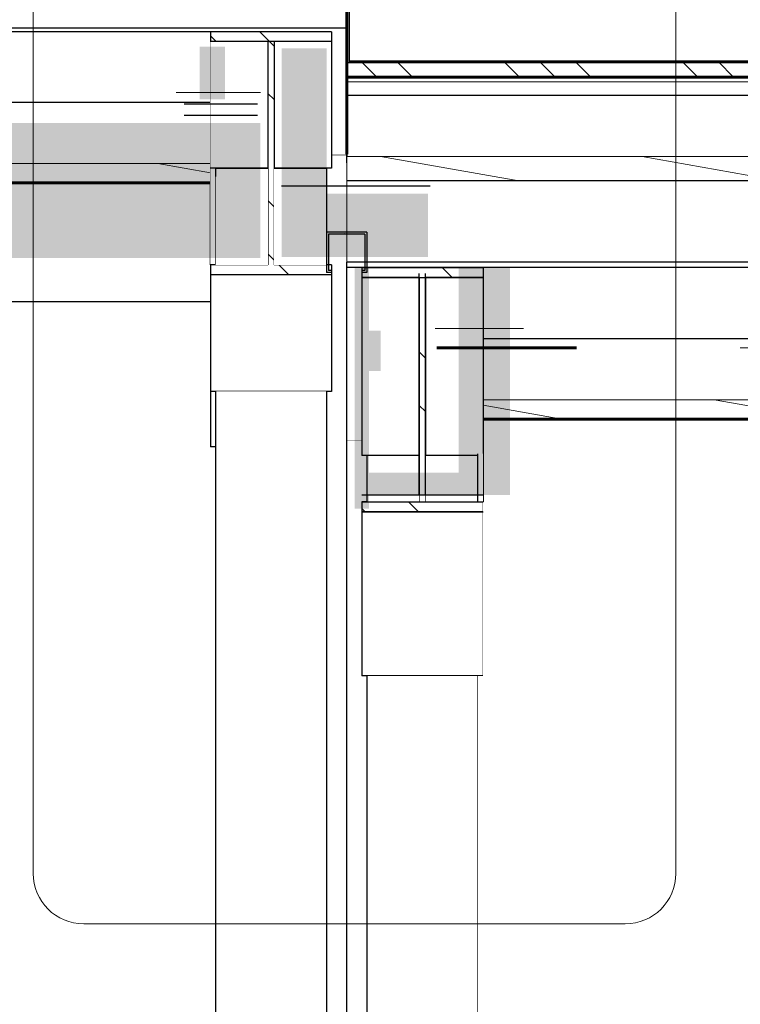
# Model space of a CAD drawing. Header units: millimetres. Extents: x -543656 to -529918, y -2500 to 6290.
# Tile 37 of 58: x -537918 to -537204, y 4336 to 5311. Entities that reach past the tile are written whole.
import ezdxf

# ---------------------------------------------------------------- set-up
doc = ezdxf.new("R2010")
doc.units = ezdxf.units.MM
doc.header["$MEASUREMENT"] = 0
doc.linetypes.add('Wipeout_Contour', pattern=[1000, 0, -1000])
for name, color, linetype in [('0 - SCHÉMA.R', 7, 'Continuous'), ('2 - KÓTA NS.2D', 7, 'Continuous'), ('2 - ČÁRA HLAVNÍ.2D', 7, 'Continuous'), ('3 - SVĚTLA.3D', 7, 'Continuous'), ('4 - OBKLADY VNĚJŠÍ.3D', 7, 'Continuous'), ('4 - PRVKY KLEMPÍŘSKÉ.3D', 7, 'Continuous'), ('4 - PRVKY ZÁMEČNICKÉ.3D', 7, 'Continuous'), ('4 - STŘEŠNÍ KRYTINA.3D', 7, 'Continuous'), ('Konstrukce – Dělicí čáry vrstev', 7, 'Continuous'), ('Výplně - Povrchové', 7, 'Continuous'), ('Výplně – Řezové', 7, 'Continuous')]:
    doc.layers.add(name, color=color, linetype=linetype)
doc.styles.add('GENEROVANÝ_STYL_1', font='Arial.ttf')
doc.linetypes.add('ČÁRA PAROZÁBRANA', pattern='A,0,[1,B ŘEZ B-B´1.Shx,S=2.380952,R=0,X=0,Y=0.0075],-300,0', length=300)
doc.dimstyles.new('GENEROVANÝ_STYL__1', dxfattribs={"dimtxt": 100, "dimasz": 85.5, "dimexe": 0.18, "dimexo": 450, "dimgap": 0, "dimtad": 1, "dimdec": 0, "dimzin": 0, "dimdsep": 46, "dimtxsty": 'GENEROVANÝ_STYL_1', "dimblk": 'ARROWHEAD_6', "dimblk1": 'ARROWHEAD_6', "dimblk2": 'ARROWHEAD_6', "dimcen": 0.09, "dimclrd": 256, "dimclre": 256, "dimclrt": 256, "dimazin": 0, "dimtfac": 1, "dimtdec": 4, "dimtmove": 0, "dimatfit": 3, "dimfxl": 1, "dimtolj": 1, "dimtzin": 0, "dimarcsym": 0})
pattern_1 = [(170, (-1697940.485, 0), (7.8141678, 44.3163477), [])]
pattern_2 = [(135, (-1697940.48, 0), (79.549513, 79.549513), []), (135, (-1697967, -26.52), (79.549513, 79.549513), [])]

# ---------------------------------------------------------------- blocks, each defined once
blk = doc.blocks.new('Řez_17', base_point=(-1697940.48, 0))
at = {"color": 254, "linetype": 'Wipeout_Contour', "lineweight": 0, "ltscale": 2150481.536050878}
blk.add_wipeout([(-537594.23, 5310.98), (-537594.23, 5285.78), (-537594.22, 5295.06), (-537594.22, 5338.64)], dxfattribs=at).dxf.layer = 'Výplně - Povrchové'
at = {"color": 254, "linetype": 'Wipeout_Contour', "lineweight": 0, "ltscale": 5376452.918694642}
blk.add_wipeout([(-537724.22, 500), (-537594.22, 500), (-537594.22, 5099.08), (-537612.22, 5099.08), (-537612.22, 5068.45), (-537609.22, 5068.45), (-537609.22, 4943.1), (-537614.22, 4943.1), (-537614.22, 502.46), (-537724.22, 502.46)], dxfattribs=at).dxf.layer = 'Výplně - Povrchové'
at = {"color": 254, "linetype": 'Wipeout_Contour', "lineweight": 0, "ltscale": 4301023.69660099}
blk.add_wipeout([(-537609.22, 5164.38), (-537614.22, 5164.38), (-537614.22, 5101.08), (-537594.22, 5101.08), (-537594.22, 5263.57), (-537594.23, 5263.57), (-537594.24, 5177.77), (-537609.22, 5177.77)], dxfattribs=at).dxf.layer = 'Výplně - Povrchové'
at = {"layer": '4 - STŘEŠNÍ KRYTINA.3D', "color": 181, "linetype": 'Continuous', "lineweight": 30, "true_color": 0x9e3eff}
for p, q in [((-537594.24, 5210.43), (-537594.23, 5241.69)), ((-537609.22, 5177.77), (-537594.24, 5177.77))]:
    blk.add_line(p, q, dxfattribs=at)
at = {"color": 254, "linetype": 'Wipeout_Contour', "lineweight": 0, "ltscale": 1612860.878003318}
blk.add_wipeout([(-537594.22, 5263.57), (-537594.22, 5305.33), (-537594.23, 5263.57)], dxfattribs=at).dxf.layer = 'Výplně - Povrchové'
at = {"layer": '4 - STŘEŠNÍ KRYTINA.3D', "color": 181, "linetype": 'Continuous', "lineweight": 30, "true_color": 0x9e3eff}
for p, q in [((-537594.23, 5305.33), (-537594.23, 5310.98)), ((-537594.23, 5305.33), (-537594.23, 5310.98)), ((-537594.22, 5305.33), (-537594.23, 5271.38)), ((-537594.22, 5269.54), (-537594.22, 5305.33)), ((-537594.23, 5277.54), (-537594.23, 5276.8)), ((-537594.23, 5271.38), (-537594.23, 5263.57)), ((-537594.24, 5177.77), (-537594.23, 5263.57))]:
    blk.add_line(p, q, dxfattribs=at)
blk = doc.blocks.new('Řez_18', base_point=(-1697940.48, 0))
at = {"color": 254, "linetype": 'Wipeout_Contour', "lineweight": 0, "ltscale": 2150483.255714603}
blk.add_wipeout([(-537594.23, 5354.25), (-537594.23, 5278.41), (-537594.22, 5338.64), (-537594.22, 5414.48)], dxfattribs=at).dxf.layer = 'Výplně - Povrchové'
at = {"color": 254, "linetype": 'Wipeout_Contour', "lineweight": 0, "ltscale": 5385044.866242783}
blk.add_wipeout([(-539069.25, 5303.47), (-539069.24, 5169.17), (-539069.22, 5169.17), (-539069.22, 5177.97), (-539054.22, 5177.97), (-539054.22, 5299.53), (-537609.22, 5299.53), (-537609.22, 5177.77), (-537594.24, 5177.77), (-537594.24, 5303.28)], dxfattribs=at).dxf.layer = 'Výplně - Povrchové'
at = {"color": 254, "linetype": 'Wipeout_Contour', "lineweight": 0, "ltscale": 2150479.5860872}
blk.add_wipeout([(-537594.24, 5249.86), (-537594.24, 5174.01), (-537594.23, 5254.32), (-537594.23, 5330.16)], dxfattribs=at).dxf.layer = 'Výplně - Povrchové'
at = {"layer": '4 - STŘEŠNÍ KRYTINA.3D', "color": 181, "linetype": 'Continuous', "lineweight": 30, "true_color": 0x9e3eff}
blk.add_line((-537594.24, 5169.5), (-537594.24, 5177.77), dxfattribs=at)
at = {"color": 254, "linetype": 'Wipeout_Contour', "lineweight": 0, "ltscale": 2150482.130855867}
blk.add_wipeout([(-537594.24, 5285.5), (-537594.24, 5268.07), (-537594.23, 5348.37), (-537594.23, 5365.81)], dxfattribs=at).dxf.layer = 'Výplně - Povrchové'
at = {"layer": '4 - STŘEŠNÍ KRYTINA.3D', "color": 181, "linetype": 'Continuous', "lineweight": 30, "true_color": 0x9e3eff}
for p, q in [((-537594.23, 5277.54), (-537594.23, 5310.98)), ((-537594.24, 5303.28), (-537594.24, 5177.77)), ((-537594.23, 5276.8), (-537594.23, 5277.54)), ((-537594.23, 5272.77), (-537594.23, 5276.8))]:
    blk.add_line(p, q, dxfattribs=at)
at = {"layer": '4 - STŘEŠNÍ KRYTINA.3D', "color": 7, "linetype": 'Continuous', "lineweight": 30}
blk.add_line((-539069.25, 5303.47), (-537594.24, 5303.28), dxfattribs=at)
at = {"layer": '4 - STŘEŠNÍ KRYTINA.3D', "color": 7, "linetype": 'Continuous', "lineweight": 0, "flags": 128}
blk.add_lwpolyline([(-537594.23, 5407.68), (-537594.23, 5383.59), (-537594.24, 5303.28)], dxfattribs=at)
blk = doc.blocks.new('Řez_19', base_point=(-1697940.48, 0))
at = {"color": 254, "linetype": 'Wipeout_Contour', "lineweight": 0, "ltscale": 5375977.423840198}
blk.add_wipeout([(-537579.22, 4894.82), (-537594.22, 4894.82), (-537594.22, 500), (-537574.22, 500), (-537574.22, 4661.34), (-537579.22, 4661.34), (-537579.22, 4833.86), (-537574.22, 4833.86), (-537574.22, 4879.79), (-537579.22, 4879.79)], dxfattribs=at).dxf.layer = 'Výplně - Povrchové'
at = {"layer": '4 - STŘEŠNÍ KRYTINA.3D', "color": 181, "linetype": 'Continuous', "lineweight": 30, "true_color": 0x9e3eff}
for p in [(-537579.22, 4894.82), (-537594.22, 530.43)]:
    blk.add_line(p, (-537594.22, 4894.82), dxfattribs=at)
blk = doc.blocks.new('Řez_20', base_point=(-1697940.48, 0))
at = {"layer": 'Výplně – Řezové', "linetype": 'Continuous', "lineweight": 0, "true_color": 0x000000}
h = blk.add_hatch(dxfattribs=at)
h.set_pattern_fill('KOV_HLINÍK', color=18, style=0, pattern_type=2)
h.set_pattern_definition([(135, (-1697940.48, 0), (88.388348, 88.388348), []), (135, (-1697958.16, -17.68), (88.388348, 88.388348), []), (135, (-1697975.84, -35.36), (88.388348, 88.388348), [])])
h.paths.add_polyline_path([(-537594.22, 5254.42), (-536119.22, 5254.42), (-536119.22, 5269.51), (-536121.72, 5269.51), (-536121.72, 5269.54), (-537594.22, 5269.54)])
h = blk.add_hatch(dxfattribs=at)
h.set_pattern_fill('DESKY_CETRIS__OSB____', color=18, style=0, pattern_type=2)
h.set_pattern_definition([(0, (-1697940.485, 0), (0, 15), [])])
h.paths.add_polyline_path([(-537594.22, 5236.29), (-536119.22, 5236.29), (-536119.22, 5254.42), (-537594.22, 5254.42)])
h = blk.add_hatch(dxfattribs=at)
h.set_pattern_fill('DŘEVO___BEDNĚNÍ', color=18, style=0, pattern_type=2)
h.set_pattern_definition(pattern_1)
h.paths.add_polyline_path([(-537594.22, 5175.84), (-537594.22, 5151.66), (-536119.22, 5151.66), (-536119.22, 5175.84)])
at = {"layer": '4 - STŘEŠNÍ KRYTINA.3D', "color": 181, "linetype": 'Continuous', "lineweight": 15, "true_color": 0x9e3eff}
blk.add_line((-537594.22, 5269.54), (-537594.22, 5254.42), dxfattribs=at)
at = {"layer": '4 - STŘEŠNÍ KRYTINA.3D', "color": 181, "linetype": 'Continuous', "lineweight": 60, "true_color": 0x9e3eff}
blk.add_line((-536858.72, 5269.54), (-537594.22, 5269.54), dxfattribs=at)
at = {"layer": '4 - STŘEŠNÍ KRYTINA.3D', "color": 7, "linetype": 'Continuous', "lineweight": 30, "flags": 128}
blk.add_lwpolyline([(-537594.22, 5254.42), (-537594.22, 5236.29), (-537594.22, 5175.84)], dxfattribs=at)
at = {"layer": 'Konstrukce – Dělicí čáry vrstev', "color": 181, "linetype": 'Continuous', "lineweight": 60, "true_color": 0x9e3eff}
blk.add_line((-536119.22, 5254.42), (-537594.22, 5254.42), dxfattribs=at)
at = {"layer": 'Konstrukce – Dělicí čáry vrstev', "color": 7, "linetype": 'Continuous', "lineweight": 30}
for p, q in [((-536119.22, 5236.29), (-537594.22, 5236.29)), ((-536119.22, 5151.66), (-537594.22, 5151.66))]:
    blk.add_line(p, q, dxfattribs=at)
at = {"layer": 'Konstrukce – Dělicí čáry vrstev', "color": 181, "linetype": 'ČÁRA PAROZÁBRANA', "lineweight": 15, "true_color": 0x9e3eff}
blk.add_line((-536119.22, 5175.84), (-537594.22, 5175.84), dxfattribs=at)
at = {"color": 254, "linetype": 'Wipeout_Contour', "lineweight": 0, "ltscale": 3225640.125871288}
blk.add_wipeout([(-537594.22, 5071.06), (-537594.22, 4894.82), (-537579.22, 4894.82), (-537579.22, 5065.79), (-537576.22, 5065.79), (-537576.22, 5071.06)], dxfattribs=at).dxf.layer = 'Výplně - Povrchové'
at = {"layer": '4 - STŘEŠNÍ KRYTINA.3D', "color": 181, "linetype": 'Continuous', "lineweight": 30, "true_color": 0x9e3eff}
blk.add_line((-537594.22, 4894.82), (-537594.22, 5071.06), dxfattribs=at)
at = {"layer": '4 - STŘEŠNÍ KRYTINA.3D', "color": 7, "linetype": 'Continuous', "lineweight": 0, "flags": 128}
blk.add_lwpolyline([(-537594.22, 5175.84), (-537594.22, 5151.66), (-537594.22, 5071.06)], dxfattribs=at)
at = {"color": 254, "linetype": 'Wipeout_Contour', "lineweight": 0, "ltscale": 3219796.690204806}
blk.add_wipeout([(-537574.22, 5071.06), (-537574.22, 5065.79), (-536134.22, 5065.79), (-536134.22, 4894.82), (-536119.22, 4894.82), (-536119.22, 5071.06)], dxfattribs=at).dxf.layer = 'Výplně - Povrchové'
at = {"layer": '4 - STŘEŠNÍ KRYTINA.3D', "color": 7, "linetype": 'Continuous', "lineweight": 30}
blk.add_line((-536119.22, 5071.06), (-537594.22, 5071.06), dxfattribs=at)
blk = doc.blocks.new('Řez_25', base_point=(-1697940.48, 0))
at = {"layer": 'Výplně – Řezové', "linetype": 'Continuous', "lineweight": 0, "true_color": 0x000000}
h = blk.add_hatch(dxfattribs=at)
h.set_pattern_fill('KOV_OCEL', color=18, style=0, pattern_type=2)
h.set_pattern_definition(pattern_2)
h.paths.add_polyline_path([(-537579.22, 5063.08), (-537576.22, 5063.08), (-537576.22, 5065.79), (-537579.22, 5065.79)])
at = {"layer": '4 - PRVKY ZÁMEČNICKÉ.3D', "color": 181, "linetype": 'Continuous', "lineweight": 30, "true_color": 0x9e3eff}
for p, q in [((-537579.22, 5065.79), (-537579.22, 5063.08)), ((-537522.32, 4833.86), (-537579.22, 4833.86)), ((-537459.22, 4833.86), (-537516.12, 4833.86))]:
    blk.add_line(p, q, dxfattribs=at)
at = {"layer": '4 - PRVKY ZÁMEČNICKÉ.3D', "color": 181, "linetype": 'Continuous', "lineweight": 30, "true_color": 0x9e3eff, "flags": 128}
blk.add_lwpolyline([(-537459.22, 5065.79), (-537519.22, 5065.79), (-537579.22, 5065.79)], dxfattribs=at)
at = {"layer": 'Konstrukce – Dělicí čáry vrstev', "color": 181, "linetype": 'Continuous', "lineweight": 30, "true_color": 0x9e3eff}
blk.add_line((-537579.22, 5063.08), (-537579.22, 5061.08), dxfattribs=at)
at = {"color": 254, "linetype": 'Wipeout_Contour', "lineweight": 0, "ltscale": 2150294.924200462}
blk.add_wipeout([(-537579.22, 5055.91), (-537579.22, 4879.79), (-537522.32, 4879.79), (-537522.32, 5055.91)], dxfattribs=at).dxf.layer = 'Výplně - Povrchové'
at = {"color": 254, "linetype": 'Wipeout_Contour', "lineweight": 0, "ltscale": 3225016.122521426}
blk.add_wipeout([(-537516.12, 5055.91), (-537516.12, 4879.79), (-537464.22, 4879.79), (-537464.22, 4881.48), (-537459.22, 4881.48), (-537459.22, 5055.91)], dxfattribs=at).dxf.layer = 'Výplně - Povrchové'
at = {"color": 254, "linetype": 'Wipeout_Contour', "lineweight": 0, "ltscale": 2150160.58932434}
blk.add_wipeout([(-537579.22, 4823.98), (-537579.22, 4661.34), (-537459.22, 4661.34), (-537459.22, 4823.98)], dxfattribs=at).dxf.layer = 'Výplně - Povrchové'
at = {"layer": 'Výplně – Řezové', "linetype": 'Continuous', "lineweight": 0, "true_color": 0x000000}
h = blk.add_hatch(dxfattribs=at)
h.set_pattern_fill('KOV_OCEL', color=18, style=0, pattern_type=2)
h.set_pattern_definition(pattern_2)
h.paths.add_polyline_path([(-537579.22, 5061.08), (-537579.22, 5055.91), (-537522.32, 5055.91), (-537522.32, 4833.86), (-537579.22, 4833.86), (-537579.22, 4823.98), (-537459.22, 4823.98), (-537459.22, 4833.86), (-537516.12, 4833.86), (-537516.12, 5055.91), (-537459.22, 5055.91), (-537459.22, 5065.79), (-537519.22, 5065.79), (-537574.22, 5065.79), (-537574.22, 5061.08)])
at = {"layer": '4 - PRVKY ZÁMEČNICKÉ.3D', "color": 181, "linetype": 'Continuous', "lineweight": 30, "true_color": 0x9e3eff}
for p, q in [((-537579.22, 5061.08), (-537579.22, 5055.91)), ((-537579.22, 5055.91), (-537579.22, 4879.79)), ((-537522.32, 5055.91), (-537579.22, 5055.91)), ((-537522.32, 5055.91), (-537522.32, 4833.86)), ((-537516.12, 5055.91), (-537516.12, 4833.86)), ((-537459.22, 5055.91), (-537516.12, 5055.91)), ((-537574.22, 4879.79), (-537579.22, 4879.79)), ((-537522.32, 4879.79), (-537574.22, 4879.79)), ((-537464.22, 4879.79), (-537516.12, 4879.79)), ((-537579.22, 4833.86), (-537579.22, 4823.98)), ((-537459.22, 4833.86), (-537459.22, 4823.98)), ((-537579.22, 4823.98), (-537579.22, 4661.34)), ((-537459.22, 4823.98), (-537579.22, 4823.98)), ((-537459.22, 4823.98), (-537459.22, 4661.34)), ((-537574.22, 4661.34), (-537579.22, 4661.34)), ((-537464.22, 4661.34), (-537574.22, 4661.34)), ((-537459.22, 4661.34), (-537464.22, 4661.34))]:
    blk.add_line(p, q, dxfattribs=at)
blk = doc.blocks.new('Řez_26', base_point=(-1697940.48, 0))
at = {"color": 254, "linetype": 'Wipeout_Contour', "lineweight": 0, "ltscale": 2150281.665357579}
blk.add_wipeout([(-537574.22, 4879.79), (-537574.22, 4879.57), (-537522.32, 4879.57), (-537522.32, 4879.79)], dxfattribs=at).dxf.layer = 'Výplně - Povrchové'
at = {"color": 254, "linetype": 'Wipeout_Contour', "lineweight": 0, "ltscale": 2150049.274938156}
blk.add_wipeout([(-537516.12, 4879.57), (-537464.22, 4879.57), (-537464.22, 4879.79), (-537516.12, 4879.79)], dxfattribs=at).dxf.layer = 'Výplně - Povrchové'
at = {"color": 254, "linetype": 'Wipeout_Contour', "lineweight": 0, "ltscale": 2150117.762313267}
blk.add_wipeout([(-537574.22, 4661.34), (-537574.22, 500), (-537464.22, 500), (-537464.22, 4661.34)], dxfattribs=at).dxf.layer = 'Výplně - Povrchové'
at = {"layer": '4 - PRVKY ZÁMEČNICKÉ.3D', "color": 181, "linetype": 'Continuous', "lineweight": 30, "true_color": 0x9e3eff}
for p, q in [((-537574.22, 4661.34), (-537574.22, 500)), ((-537464.22, 4661.34), (-537464.22, 500))]:
    blk.add_line(p, q, dxfattribs=at)
at = {"color": 254, "linetype": 'Wipeout_Contour', "lineweight": 0, "ltscale": 2150280.835378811}
blk.add_wipeout([(-537574.22, 4833.86), (-537522.32, 4833.86), (-537522.32, 4879.57), (-537574.22, 4879.57)], dxfattribs=at).dxf.layer = 'Výplně - Povrchové'
at = {"color": 254, "linetype": 'Wipeout_Contour', "lineweight": 0, "ltscale": 2150048.444863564}
blk.add_wipeout([(-537516.12, 4833.86), (-537464.22, 4833.86), (-537464.22, 4879.57), (-537516.12, 4879.57)], dxfattribs=at).dxf.layer = 'Výplně - Povrchové'
at = {"layer": '4 - PRVKY ZÁMEČNICKÉ.3D', "color": 181, "linetype": 'Continuous', "lineweight": 30, "true_color": 0x9e3eff}
for p, q in [((-537574.22, 4879.57), (-537574.22, 4879.79)), ((-537522.32, 4879.57), (-537574.22, 4879.57)), ((-537574.22, 4879.57), (-537574.22, 4833.86)), ((-537464.22, 4879.57), (-537516.12, 4879.57))]:
    blk.add_line(p, q, dxfattribs=at)
blk = doc.blocks.new('Řez_51', base_point=(-1697940.48, 0))
at = {"layer": '4 - OBKLADY VNĚJŠÍ.3D', "color": 7, "linetype": 'Continuous', "lineweight": 30}
blk.add_line((-537729.22, 5299.53), (-538934.22, 5299.53), dxfattribs=at)
at = {"layer": 'Konstrukce – Dělicí čáry vrstev', "color": 7, "linetype": 'Continuous', "lineweight": 30}
for p, q in [((-538934.22, 5299.53), (-538934.22, 5289.69)), ((-537729.22, 5299.53), (-537729.22, 5289.69)), ((-537729.22, 5229.26), (-538934.22, 5229.26))]:
    blk.add_line(p, q, dxfattribs=at)
at = {"layer": 'Konstrukce – Dělicí čáry vrstev', "color": 7, "linetype": 'Continuous', "lineweight": 0}
blk.add_line((-537729.22, 5169.03), (-538934.22, 5169.03), dxfattribs=at)
at = {"color": 254, "linetype": 'Wipeout_Contour', "lineweight": 0, "ltscale": 3231311.224943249}
blk.add_wipeout([(-538934.22, 5149.96), (-538934.22, 5053.08), (-538920.83, 5053.08), (-538920.83, 5031.92), (-537729.22, 5031.92), (-537729.22, 5149.96)], dxfattribs=at).dxf.layer = 'Výplně - Povrchové'
at = {"layer": 'Výplně – Řezové', "linetype": 'Continuous', "lineweight": 0, "true_color": 0x000000}
h = blk.add_hatch(dxfattribs=at)
h.set_pattern_fill('DŘEVO___BEDNĚNÍ', color=18, style=0, pattern_type=2)
h.set_pattern_definition(pattern_1)
h.paths.add_polyline_path([(-538934.22, 5149.96), (-537729.22, 5149.96), (-537729.22, 5169.03), (-538934.22, 5169.03)])
at = {"layer": '4 - OBKLADY VNĚJŠÍ.3D', "color": 7, "linetype": 'Continuous', "lineweight": 30}
for p, q in [((-538934.22, 5149.96), (-538934.22, 5068.45)), ((-537729.22, 5068.45), (-537729.22, 5149.96))]:
    blk.add_line(p, q, dxfattribs=at)
at = {"layer": '4 - OBKLADY VNĚJŠÍ.3D', "color": 7, "linetype": 'Continuous', "lineweight": 60}
blk.add_line((-537729.22, 5149.96), (-538934.22, 5149.96), dxfattribs=at)
at = {"layer": '4 - OBKLADY VNĚJŠÍ.3D', "color": 7, "linetype": 'Continuous', "lineweight": 30, "flags": 128}
for points in [[(-538934.22, 5289.69), (-538934.22, 5229.26), (-538934.22, 5169.03), (-538934.22, 5149.96)], [(-537729.22, 5289.69), (-537729.22, 5229.26), (-537729.22, 5169.03), (-537729.22, 5149.96)]]:
    blk.add_lwpolyline(points, dxfattribs=at)
at = {"color": 254, "linetype": 'Wipeout_Contour', "lineweight": 0, "ltscale": 2155820.334147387}
blk.add_wipeout([(-538934.22, 5031.92), (-538928.79, 5031.92), (-538928.79, 5051.08), (-538934.22, 5051.08)], dxfattribs=at).dxf.layer = 'Výplně - Povrchové'
blk = doc.blocks.new('Řez_52', base_point=(-1697940.48, 0))
at = {"color": 254, "linetype": 'Wipeout_Contour', "lineweight": 0, "ltscale": 2151004.245760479}
blk.add_wipeout([(-537729.22, 5068.45), (-537724.22, 5068.45), (-537724.22, 5164.38), (-537729.22, 5164.38)], dxfattribs=at).dxf.layer = 'Výplně - Povrchové'
at = {"color": 254, "linetype": 'Wipeout_Contour', "lineweight": 0, "ltscale": 30711296.9890843}
blk.add_wipeout([(-538933.02, 4754.8), (-538939.22, 4754.01), (-538939.22, 500), (-537724.22, 500), (-537724.22, 4888.41), (-537729.22, 4888.41), (-537729.22, 5031.92), (-538920.83, 5031.92), (-538920.83, 5001.59), (-538839.08, 4976.3), (-538838.92, 4976.23), (-538838.66, 4976.17), (-538836.99, 4975.65), (-538833.48, 4974.17), (-538830.18, 4972.11), (-538827.11, 4969.49), (-538824.28, 4966.31), (-538821.71, 4962.61), (-538819.43, 4958.39), (-538817.43, 4953.7), (-538815.74, 4948.55), (-538814.37, 4942.98), (-538813.32, 4937.02), (-538812.61, 4930.72), (-538812.22, 4924.1), (-538812.18, 4917.21), (-538812.47, 4910.1), (-538813.1, 4902.8), (-538814.06, 4895.36), (-538815.34, 4887.83), (-538816.95, 4880.25), (-538818.86, 4872.67), (-538821.07, 4865.14), (-538823.56, 4857.7), (-538826.32, 4850.4), (-538829.33, 4843.28), (-538832.57, 4836.4), (-538836.03, 4829.78), (-538839.67, 4823.47), (-538843.49, 4817.52), (-538847.44, 4811.95), (-538851.52, 4806.8), (-538855.69, 4802.1), (-538859.94, 4797.89), (-538864.22, 4794.18), (-538868.52, 4791.01), (-538868.86, 4790.8), (-538870.18, 4789.43), (-538875.89, 4784.09), (-538881.82, 4779.1), (-538887.95, 4774.48), (-538894.24, 4770.27), (-538900.64, 4766.49), (-538907.12, 4763.17), (-538913.64, 4760.32), (-538920.16, 4757.97), (-538926.63, 4756.12)], dxfattribs=at).dxf.layer = 'Výplně - Povrchové'
at = {"layer": '4 - OBKLADY VNĚJŠÍ.3D', "color": 7, "linetype": 'Continuous', "lineweight": 30}
for p, q in [((-537724.22, 5156.18), (-537724.22, 5068.45)), ((-537729.22, 5031.92), (-538920.83, 5031.92))]:
    blk.add_line(p, q, dxfattribs=at)
at = {"color": 254, "linetype": 'Wipeout_Contour', "lineweight": 0, "ltscale": 2150996.417496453}
blk.add_wipeout([(-537729.22, 4924.81), (-537729.22, 4888.41), (-537724.22, 4888.41), (-537724.22, 4924.81)], dxfattribs=at).dxf.layer = 'Výplně - Povrchové'
at = {"layer": '4 - OBKLADY VNĚJŠÍ.3D', "color": 7, "linetype": 'Continuous', "lineweight": 30}
blk.add_line((-537724.22, 4888.41), (-537729.22, 4888.41), dxfattribs=at)
at = {"color": 254, "linetype": 'Wipeout_Contour', "lineweight": 0, "ltscale": 2150997.417274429}
blk.add_wipeout([(-537729.22, 4924.81), (-537724.22, 4924.81), (-537724.22, 4943.1), (-537729.22, 4943.1)], dxfattribs=at).dxf.layer = 'Výplně - Povrchové'
at = {"layer": '4 - OBKLADY VNĚJŠÍ.3D', "color": 7, "linetype": 'Continuous', "lineweight": 30}
blk.add_line((-537729.22, 4943.1), (-537729.22, 4888.41), dxfattribs=at)
blk = doc.blocks.new('Řez_53', base_point=(-1697940.48, 0))
at = {"layer": '4 - OBKLADY VNĚJŠÍ.3D', "color": 7, "linetype": 'Continuous', "lineweight": 30}
blk.add_line((-536254.22, 5065.79), (-537459.22, 5065.79), dxfattribs=at)
at = {"layer": 'Konstrukce – Dělicí čáry vrstev', "color": 7, "linetype": 'Continuous', "lineweight": 30}
for p, q in [((-537459.22, 5065.79), (-537459.22, 5055.91)), ((-536254.22, 5065.79), (-536254.22, 5055.91)), ((-536254.22, 4995.26), (-537459.22, 4995.26))]:
    blk.add_line(p, q, dxfattribs=at)
at = {"layer": 'Konstrukce – Dělicí čáry vrstev', "color": 7, "linetype": 'Continuous', "lineweight": 0}
blk.add_line((-536254.22, 4934.81), (-537459.22, 4934.81), dxfattribs=at)
at = {"color": 254, "linetype": 'Wipeout_Contour', "lineweight": 0, "ltscale": 2147513.906360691}
blk.add_wipeout([(-537459.22, 4915.67), (-537459.22, 4749.78), (-536254.22, 4749.78), (-536254.22, 4915.67)], dxfattribs=at).dxf.layer = 'Výplně - Povrchové'
at = {"layer": 'Výplně – Řezové', "linetype": 'Continuous', "lineweight": 0, "true_color": 0x000000}
h = blk.add_hatch(dxfattribs=at)
h.set_pattern_fill('DŘEVO___BEDNĚNÍ', color=18, style=0, pattern_type=2)
h.set_pattern_definition(pattern_1)
h.paths.add_polyline_path([(-537459.22, 4915.67), (-536254.22, 4915.67), (-536254.22, 4934.81), (-537459.22, 4934.81)])
at = {"layer": '4 - OBKLADY VNĚJŠÍ.3D', "color": 7, "linetype": 'Continuous', "lineweight": 30}
for p, q in [((-537459.22, 4915.67), (-537459.22, 4833.86)), ((-536254.22, 4833.86), (-536254.22, 4915.67))]:
    blk.add_line(p, q, dxfattribs=at)
at = {"layer": '4 - OBKLADY VNĚJŠÍ.3D', "color": 7, "linetype": 'Continuous', "lineweight": 60}
blk.add_line((-536254.22, 4915.67), (-537459.22, 4915.67), dxfattribs=at)
at = {"layer": '4 - OBKLADY VNĚJŠÍ.3D', "color": 7, "linetype": 'Continuous', "lineweight": 30, "flags": 128}
for points in [[(-537459.22, 5055.91), (-537459.22, 4995.26), (-537459.22, 4934.81), (-537459.22, 4915.67)], [(-536254.22, 5055.91), (-536254.22, 4995.26), (-536254.22, 4934.81), (-536254.22, 4915.67)]]:
    blk.add_lwpolyline(points, dxfattribs=at)
blk = doc.blocks.new('Řez_54', base_point=(-1697940.48, 0))
at = {"color": 254, "linetype": 'Wipeout_Contour', "lineweight": 0, "ltscale": 2687416.43405291}
blk.add_wipeout([(-537464.22, 4833.86), (-537459.22, 4833.86), (-537459.22, 4866.25), (-537459.22, 4881.48), (-537464.22, 4881.48)], dxfattribs=at).dxf.layer = 'Výplně - Povrchové'
at = {"color": 254, "linetype": 'Wipeout_Contour', "lineweight": 0, "ltscale": 4294977.199328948}
blk.add_wipeout([(-537464.22, 500), (-536249.22, 500), (-536249.22, 4661.34), (-536254.22, 4661.34), (-536254.22, 4749.78), (-537459.22, 4749.78), (-537459.22, 4661.34), (-537464.22, 4661.34)], dxfattribs=at).dxf.layer = 'Výplně - Povrchové'
at = {"layer": '4 - OBKLADY VNĚJŠÍ.3D', "color": 7, "linetype": 'Continuous', "lineweight": 30}
blk.add_line((-537464.22, 4833.86), (-537464.22, 4881.48), dxfattribs=at)
blk = doc.blocks.new('Řez_94', base_point=(-1697940.48, 0))
at = {"layer": '4 - PRVKY ZÁMEČNICKÉ.3D', "color": 181, "linetype": 'Continuous', "lineweight": 30, "true_color": 0x9e3eff}
for p, q in [((-537672.32, 5068.45), (-537729.22, 5068.45)), ((-537609.22, 5068.45), (-537666.12, 5068.45))]:
    blk.add_line(p, q, dxfattribs=at)
at = {"layer": '4 - PRVKY ZÁMEČNICKÉ.3D', "color": 181, "linetype": 'Continuous', "lineweight": 30, "true_color": 0x9e3eff, "flags": 128}
blk.add_lwpolyline([(-537609.22, 5299.53), (-537669.22, 5299.53), (-537729.22, 5299.53)], dxfattribs=at)
at = {"color": 254, "linetype": 'Wipeout_Contour', "lineweight": 0, "ltscale": 2150904.712217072}
blk.add_wipeout([(-537729.22, 5289.69), (-537729.22, 5164.38), (-537672.32, 5164.38), (-537672.32, 5289.69)], dxfattribs=at).dxf.layer = 'Výplně - Povrchové'
at = {"color": 254, "linetype": 'Wipeout_Contour', "lineweight": 0, "ltscale": 2150652.32414518}
blk.add_wipeout([(-537666.12, 5289.69), (-537666.12, 5164.38), (-537609.22, 5164.38), (-537609.22, 5289.69)], dxfattribs=at).dxf.layer = 'Výplně - Povrchové'
at = {"color": 254, "linetype": 'Wipeout_Contour', "lineweight": 0, "ltscale": 2150769.911234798}
blk.add_wipeout([(-537729.22, 5058.61), (-537729.22, 4943.1), (-537609.22, 4943.1), (-537609.22, 5058.61)], dxfattribs=at).dxf.layer = 'Výplně - Povrchové'
at = {"layer": 'Výplně – Řezové', "linetype": 'Continuous', "lineweight": 0, "true_color": 0x000000}
h = blk.add_hatch(dxfattribs=at)
h.set_pattern_fill('KOV_OCEL', color=18, style=0, pattern_type=2)
h.set_pattern_definition(pattern_2)
h.paths.add_polyline_path([(-537672.32, 5068.45), (-537729.22, 5068.45), (-537729.22, 5058.61), (-537609.22, 5058.61), (-537609.22, 5061.08), (-537614.22, 5061.08), (-537614.22, 5068.45), (-537666.12, 5068.45), (-537666.12, 5289.69), (-537609.22, 5289.69), (-537609.22, 5299.53), (-537669.22, 5299.53), (-537729.22, 5299.53), (-537729.22, 5289.69), (-537672.32, 5289.69)])
h = blk.add_hatch(dxfattribs=at)
h.set_pattern_fill('KOV_OCEL', color=18, style=0, pattern_type=2)
h.set_pattern_definition(pattern_2)
h.paths.add_polyline_path([(-537609.22, 5068.45), (-537612.22, 5068.45), (-537612.22, 5063.08), (-537609.22, 5063.08)])
at = {"layer": '4 - PRVKY ZÁMEČNICKÉ.3D', "color": 181, "linetype": 'Continuous', "lineweight": 30, "true_color": 0x9e3eff}
for p, q in [((-537609.22, 5299.53), (-537609.22, 5289.69)), ((-537672.32, 5289.69), (-537729.22, 5289.69)), ((-537672.32, 5289.69), (-537672.32, 5068.45)), ((-537666.12, 5289.69), (-537666.12, 5068.45)), ((-537609.22, 5289.69), (-537666.12, 5289.69)), ((-537609.22, 5289.69), (-537609.22, 5164.38)), ((-537724.22, 5164.38), (-537729.22, 5164.38)), ((-537672.32, 5164.38), (-537724.22, 5164.38)), ((-537614.22, 5164.38), (-537666.12, 5164.38)), ((-537609.22, 5164.38), (-537614.22, 5164.38)), ((-537729.22, 5068.45), (-537729.22, 5058.61)), ((-537609.22, 5068.45), (-537609.22, 5063.08)), ((-537729.22, 5058.61), (-537729.22, 4943.1)), ((-537609.22, 5058.61), (-537729.22, 5058.61)), ((-537609.22, 5061.08), (-537609.22, 5058.61)), ((-537609.22, 5058.61), (-537609.22, 4943.1)), ((-537724.22, 4943.1), (-537729.22, 4943.1)), ((-537614.22, 4943.1), (-537724.22, 4943.1)), ((-537609.22, 4943.1), (-537614.22, 4943.1))]:
    blk.add_line(p, q, dxfattribs=at)
at = {"layer": 'Konstrukce – Dělicí čáry vrstev', "color": 181, "linetype": 'Continuous', "lineweight": 30, "true_color": 0x9e3eff}
blk.add_line((-537609.22, 5063.08), (-537609.22, 5061.08), dxfattribs=at)
blk = doc.blocks.new('Řez_95', base_point=(-1697940.48, 0))
at = {"color": 254, "linetype": 'Wipeout_Contour', "lineweight": 0, "ltscale": 2150892.272218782}
blk.add_wipeout([(-537724.22, 5164.38), (-537724.22, 5164.16), (-537672.32, 5164.16), (-537672.32, 5164.38)], dxfattribs=at).dxf.layer = 'Výplně - Povrchové'
at = {"color": 254, "linetype": 'Wipeout_Contour', "lineweight": 0, "ltscale": 2150659.882940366}
blk.add_wipeout([(-537614.22, 5164.38), (-537666.12, 5164.38), (-537666.12, 5164.16), (-537614.22, 5164.16)], dxfattribs=at).dxf.layer = 'Výplně - Povrchové'
at = {"color": 254, "linetype": 'Wipeout_Contour', "lineweight": 0, "ltscale": 2150722.788507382}
blk.add_wipeout([(-537724.22, 4943.1), (-537724.22, 502.46), (-537614.22, 502.46), (-537614.22, 4943.1)], dxfattribs=at).dxf.layer = 'Výplně - Povrchové'
at = {"layer": '4 - PRVKY ZÁMEČNICKÉ.3D', "color": 181, "linetype": 'Continuous', "lineweight": 30, "true_color": 0x9e3eff}
for p, q in [((-537724.22, 4943.1), (-537724.22, 502.46)), ((-537614.22, 4943.1), (-537614.22, 502.46))]:
    blk.add_line(p, q, dxfattribs=at)
at = {"color": 254, "linetype": 'Wipeout_Contour', "lineweight": 0, "ltscale": 2150890.446549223}
blk.add_wipeout([(-537724.22, 5164.16), (-537724.22, 5068.45), (-537672.32, 5068.45), (-537672.32, 5164.16)], dxfattribs=at).dxf.layer = 'Výplně - Povrchové'
at = {"color": 254, "linetype": 'Wipeout_Contour', "lineweight": 0, "ltscale": 2150658.057052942}
blk.add_wipeout([(-537666.12, 5164.16), (-537666.12, 5068.45), (-537614.22, 5068.45), (-537614.22, 5164.16)], dxfattribs=at).dxf.layer = 'Výplně - Povrchové'
at = {"layer": '4 - PRVKY ZÁMEČNICKÉ.3D', "color": 181, "linetype": 'Continuous', "lineweight": 30, "true_color": 0x9e3eff}
for p, q in [((-537724.22, 5164.16), (-537724.22, 5164.38)), ((-537672.32, 5164.16), (-537724.22, 5164.16)), ((-537724.22, 5164.16), (-537724.22, 5156.18)), ((-537614.22, 5164.16), (-537666.12, 5164.16)), ((-537614.22, 5164.38), (-537614.22, 5164.16)), ((-537614.22, 5164.16), (-537614.22, 5101.08))]:
    blk.add_line(p, q, dxfattribs=at)
blk = doc.blocks.new('Řez_111', base_point=(-1697940.48, 0))
at = {"layer": 'Výplně – Řezové', "linetype": 'Continuous', "lineweight": 0, "true_color": 0xbcbcbc}
h = blk.add_hatch(dxfattribs=at)
h.set_pattern_fill('OMÍTKA_MALTOVÉ_LOŽE', color=9, style=0, pattern_type=2)
h.set_pattern_definition([(45, (-1697940.485, 75), (-23.8648539, 23.8648539), [0, -22.5, 0, -33.75]), (110, (-1697865.485, 75), (31.714626, 11.5431798), [0, -16.5, 0, -28.5])])
h.paths.add_polyline_path([(-537614.22, 5061.08), (-537609.22, 5061.08), (-537609.22, 5063.08), (-537612.22, 5063.08), (-537612.22, 5099.08), (-537576.22, 5099.08), (-537576.22, 5063.08), (-537579.22, 5063.08), (-537579.22, 5061.08), (-537574.22, 5061.08), (-537574.22, 5101.08), (-537614.22, 5101.08)])
at = {"layer": '3 - SVĚTLA.3D', "color": 9, "linetype": 'Continuous', "lineweight": 30, "true_color": 0xbcbcbc}
for p, q in [((-537614.22, 5101.08), (-537614.22, 5061.08)), ((-537574.22, 5101.08), (-537614.22, 5101.08)), ((-537612.22, 5099.08), (-537612.22, 5063.08)), ((-537576.22, 5099.08), (-537612.22, 5099.08)), ((-537576.22, 5099.08), (-537576.22, 5063.08)), ((-537574.22, 5101.08), (-537574.22, 5061.08)), ((-537609.22, 5063.08), (-537612.22, 5063.08)), ((-537576.22, 5063.08), (-537579.22, 5063.08)), ((-537609.22, 5061.08), (-537614.22, 5061.08)), ((-537574.22, 5061.08), (-537579.22, 5061.08))]:
    blk.add_line(p, q, dxfattribs=at)
blk = doc.blocks.new('Řez_131', base_point=(-1697940.48, 0))
at = {"color": 254, "linetype": 'Wipeout_Contour', "lineweight": 0, "ltscale": 1612860.437163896}
blk.add_wipeout([(-537594.24, 5268.07), (-537594.24, 5249.86), (-537594.23, 5365.7)], dxfattribs=at).dxf.layer = 'Výplně - Povrchové'
at = {"color": 254, "linetype": 'Wipeout_Contour', "lineweight": 0, "ltscale": 3763337.010193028}
blk.add_wipeout([(-537594.22, 5365.7), (-537594.22, 5338.64), (-537594.22, 5295.06), (-537594.22, 5305.33), (-537594.22, 5269.54), (-537591.72, 5269.54), (-537591.72, 5365.7)], dxfattribs=at).dxf.layer = 'Výplně - Povrchové'
at = {"layer": '4 - PRVKY KLEMPÍŘSKÉ.3D', "color": 181, "linetype": 'Continuous', "lineweight": 30, "true_color": 0x9e3eff}
blk.add_line((-537591.72, 5365.7), (-537591.72, 5269.54), dxfattribs=at)
blk = doc.blocks.new('Detail_1', base_point=(-537586.5, 4963.51))
at = {"layer": '0 - SCHÉMA.R', "color": 5, "linetype": 'Continuous', "lineweight": 0, "true_color": 0x1c1cff}
for p, q in [((-537904.71, 5461.38), (-537904.71, 4465.64)), ((-537268.28, 4465.64), (-537268.28, 5461.38)), ((-537854.71, 4415.64), (-537318.28, 4415.64))]:
    blk.add_line(p, q, dxfattribs=at)
for centre, start, end in [((-537854.71, 4465.64), 180, 270), ((-537318.28, 4465.64), 270, 0)]:
    blk.add_arc(centre, 50, start, end, dxfattribs=at)
blk = doc.blocks.new('*D199', base_point=(-1697940.48, 0))
at = {"layer": '2 - KÓTA NS.2D', "color": 96, "linetype": 'Continuous', "lineweight": 0, "true_color": 0x007d00}
for p, q in [((-536754.45, 4986.19), (-536754.45, 5053.69)), ((-536670.08, 4986.19), (-537204.45, 4986.19)), ((-536754.45, 500), (-536754.45, 4986.19)), ((-536670.08, 500), (-537204.45, 500))]:
    blk.add_line(p, q, dxfattribs=at)
at = {"layer": '2 - KÓTA NS.2D', "color": 96, "linetype": 'Continuous', "lineweight": 15, "true_color": 0x007d00}
for p, q in [((-536709.45, 4941.19), (-536799.45, 5031.19)), ((-536799.45, 545), (-536709.45, 455))]:
    blk.add_line(p, q, dxfattribs=at)
at = {"layer": '2 - KÓTA NS.2D', "color": 96, "lineweight": 0, "true_color": 0x007d00, "char_height": 100, "attachment_point": 7, "rotation": 90, "style": 'GENEROVANÝ_STYL_1'}
for s, insert in [('\\A1;{\\pql;\\fArial|b0|i0|c0|p0;\\W1.000000;4\xa0486}', (-536774.45, 2685.91)), ('\\A1;{\\pql;\\fArial|b0|i0|c0|p0;\\W1.000000;200}', (-536774.45, 545))]:
    blk.add_mtext(s, dxfattribs=dict(at, insert=insert))
blk = doc.blocks.new('ARROWHEAD_6')
at = {"color": 0, "linetype": 'Continuous', "lineweight": 0}
for p, q in [((-0.5, -0.5), (0.5, 0.5)), ((0, 0), (-1, 0))]:
    blk.add_line(p, q, dxfattribs=at)

msp = doc.modelspace()

# ---------------------------------------------------------------- block references
at = {"layer": '4 - STŘEŠNÍ KRYTINA.3D', "lineweight": 0}
msp.add_blockref('Řez_17', (-1697940.48, 0), dxfattribs=at)

# ---------------------------------------------------------------- next in the draw order: block references
for name in ['Řez_18', 'Řez_19']:
    msp.add_blockref(name, (-1697940.48, 0), dxfattribs=at)

# ---------------------------------------------------------------- next in the draw order: block references
at = {"layer": '4 - OBKLADY VNĚJŠÍ.3D', "lineweight": 0}
msp.add_blockref('Řez_51', (-1697940.48, 0), dxfattribs=at)
at = {"layer": '4 - STŘEŠNÍ KRYTINA.3D', "lineweight": 0}
msp.add_blockref('Řez_20', (-1697940.48, 0), dxfattribs=at)

# ---------------------------------------------------------------- next in the draw order: block references
at = {"layer": '4 - OBKLADY VNĚJŠÍ.3D', "lineweight": 0}
msp.add_blockref('Řez_52', (-1697940.48, 0), dxfattribs=at)
at = {"layer": '4 - PRVKY KLEMPÍŘSKÉ.3D', "lineweight": 0}
msp.add_blockref('Řez_131', (-1697940.48, 0), dxfattribs=at)
at = {"layer": '4 - PRVKY ZÁMEČNICKÉ.3D', "lineweight": 0}
msp.add_blockref('Řez_25', (-1697940.48, 0), dxfattribs=at)

# ---------------------------------------------------------------- next in the draw order: linework, layer by layer
at = {"layer": '2 - ČÁRA HLAVNÍ.2D', "color": 181, "linetype": 'Continuous', "lineweight": 60, "true_color": 0x9e3eff}
msp.add_line((-537594.22, 5178.12), (-537594.22, 5411.45), dxfattribs=at)

# ---------------------------------------------------------------- next in the draw order: block references
at = {"layer": '4 - OBKLADY VNĚJŠÍ.3D', "lineweight": 0}
msp.add_blockref('Řez_53', (-1697940.48, 0), dxfattribs=at)
at = {"layer": '4 - PRVKY ZÁMEČNICKÉ.3D', "lineweight": 0}
for name in ['Řez_94', 'Řez_26']:
    msp.add_blockref(name, (-1697940.48, 0), dxfattribs=at)

# ---------------------------------------------------------------- next in the draw order: hatches: boundary and pattern name
at = {"layer": '2 - ČÁRA HLAVNÍ.2D', "linetype": 'Continuous', "lineweight": 0, "true_color": 0xffffff}
msp.add_hatch(color=7, dxfattribs=at).paths.add_polyline_path([(-537739.8, 5284.77), (-537714.7, 5284.77), (-537714.7, 5232.36), (-537739.8, 5232.36)])

# ---------------------------------------------------------------- next in the draw order: linework, layer by layer
at = {"layer": '2 - ČÁRA HLAVNÍ.2D', "color": 181, "linetype": 'Continuous', "lineweight": 30, "true_color": 0x9e3eff}
for p, q in [((-537619.27, 5289.69), (-537729.22, 5289.69)), ((-537579.22, 5065.79), (-537459.22, 5065.79)), ((-537579.22, 5055.91), (-537459.22, 5055.91)), ((-537522.32, 4840.54), (-537522.32, 5059.91)), ((-537516.12, 4840.54), (-537516.12, 5059.91))]:
    msp.add_line(p, q, dxfattribs=at)
at = {"layer": '2 - ČÁRA HLAVNÍ.2D', "color": 7, "linetype": 'Continuous', "lineweight": 0}
for p, q in [((-537763.23, 5239.3), (-537679.52, 5239.3)), ((-537419.14, 5005.34), (-537506.65, 5005.34))]:
    msp.add_line(p, q, dxfattribs=at)
at = {"layer": '2 - ČÁRA HLAVNÍ.2D', "color": 7, "linetype": 'Continuous', "lineweight": 30}
for p, q in [((-537755.2, 5228.01), (-537682.53, 5228.01)), ((-537755.2, 5216.77), (-537682.53, 5216.77)), ((-537279.69, 5065.79), (-537594.22, 5065.79))]:
    msp.add_line(p, q, dxfattribs=at)
at = {"layer": '2 - ČÁRA HLAVNÍ.2D', "color": 7, "linetype": 'Continuous', "lineweight": 60}
msp.add_line((-537366.52, 4986.19), (-537505.02, 4986.19), dxfattribs=at)

# ---------------------------------------------------------------- next in the draw order: block references
at = {"layer": '4 - OBKLADY VNĚJŠÍ.3D', "lineweight": 0}
msp.add_blockref('Řez_54', (-1697940.48, 0), dxfattribs=at)
at = {"layer": '4 - PRVKY ZÁMEČNICKÉ.3D', "lineweight": 0}
msp.add_blockref('Řez_95', (-1697940.48, 0), dxfattribs=at)

# ---------------------------------------------------------------- next in the draw order: hatches: boundary and pattern name
at = {"layer": '2 - ČÁRA HLAVNÍ.2D', "linetype": 'Continuous', "lineweight": 0, "true_color": 0xffffff}
for points in [[(-537658.77, 5283.09), (-537614.22, 5283.09), (-537614.22, 5138.94), (-537513.87, 5138.94), (-537513.87, 5076.46), (-537614.22, 5076.46), (-537658.77, 5076.46)], [(-538981.99, 5208.97), (-537679.89, 5208.97), (-537679.89, 5075.29), (-538981.99, 5075.29)], [(-537586.5, 4963.51), (-537586.5, 4827.05), (-537572.04, 4827.05), (-537572.04, 4840.54), (-537483.28, 4840.54), (-537455.38, 4840.54), (-537432.55, 4840.54), (-537432.55, 5065.79), (-537483.28, 5065.79), (-537483.28, 4862.74), (-537572.04, 4862.74), (-537572.04, 4963.51), (-537560.67, 4963.51), (-537560.67, 5003.27), (-537572.04, 5003.27), (-537572.04, 5065.79), (-537586.5, 5065.79), (-537586.5, 5003.27)]]:
    msp.add_hatch(color=7, dxfattribs=at).paths.add_polyline_path(points)

# ---------------------------------------------------------------- next in the draw order: linework, layer by layer
at = {"layer": '2 - ČÁRA HLAVNÍ.2D', "color": 7, "linetype": 'Continuous', "lineweight": 30}
msp.add_line((-537511.65, 5146.39), (-537658.77, 5146.39), dxfattribs=at)
at = {"layer": '2 - ČÁRA HLAVNÍ.2D', "color": 181, "linetype": 'Continuous', "lineweight": 30, "true_color": 0x9e3eff}
for p, q in [((-537579.22, 4840.54), (-537459.22, 4840.54)), ((-537579.22, 4833.86), (-537459.22, 4833.86)), ((-537579.22, 4823.98), (-537459.22, 4823.98))]:
    msp.add_line(p, q, dxfattribs=at)

# ---------------------------------------------------------------- next in the draw order: block references
at = {"layer": '0 - SCHÉMA.R', "color": 5, "linetype": 'Continuous', "lineweight": 0, "true_color": 0x1c1cff}
msp.add_blockref('Detail_1', (-537586.5, 4963.51), dxfattribs=at)
at = {"layer": '3 - SVĚTLA.3D', "lineweight": 0}
msp.add_blockref('Řez_111', (-1697940.48, 0), dxfattribs=at)

# ---------------------------------------------------------------- next in the draw order: dimensions: what is measured, and where the dimension line sits
at = {"layer": '2 - KÓTA NS.2D', "color": 96, "linetype": 'Continuous', "lineweight": 0, "true_color": 0x007d00}
dim = msp.add_linear_dim(base=(-536754.45, 4986.19), p1=(-539944.22, 500), p2=(-536754.45, 4986.19), angle=90, dimstyle='GENEROVANÝ_STYL__1', dxfattribs=at)
dim.commit()
dim.dimension.update_dxf_attribs({"geometry": '*D199', "text_midpoint": (-536824.45, 2862.52), "dimtype": 160, "text_rotation": 90})

doc.saveas('drawing.dxf')
